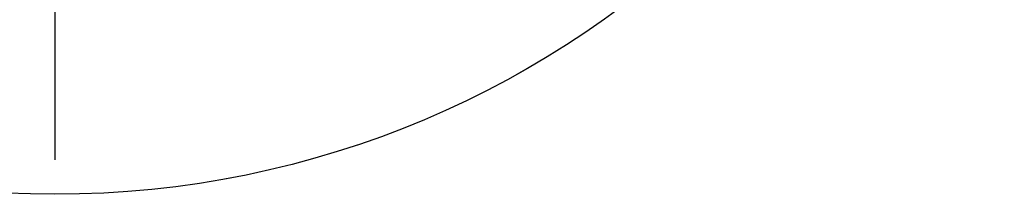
# Model space of a CAD drawing. Header units: millimetres. Extents: x 10 to 1179, y 10 to 831.
# Tile 26 of 80: x 705.7 to 719.96, y 401.92 to 404.45. Entities that reach past the tile are written whole.
import ezdxf

# ---------------------------------------------------------------- set-up
doc = ezdxf.new("R2010")
doc.units = ezdxf.units.MM
doc.linetypes.add('HIDDEN', pattern=[1.905, 1.27, -0.635])
doc.layers.add('FORMAT', color=7, linetype='Continuous')

# ---------------------------------------------------------------- blocks, each defined once
blk = doc.blocks.new('SW_CENTERMARKSYMBOL_1')
at = {"layer": 'FORMAT', "color": 0}
blk.add_line((0, -5), (0, -13.25), dxfattribs=at)

msp = doc.modelspace()

# ---------------------------------------------------------------- linework, layer by layer
at = {"color": 7, "linetype": 'Continuous', "lineweight": 25}
msp.add_circle((706.215, 415.67), 13.75, dxfattribs=at)
at = {"color": 7, "linetype": 'HIDDEN', "lineweight": 18}
msp.add_circle((706.215, 415.67), 13.75, dxfattribs=at)
msp.add_circle((706.215, 415.67), 13.75, dxfattribs=at)
msp.add_circle((706.215, 415.67), 13.75, dxfattribs=at)

# ---------------------------------------------------------------- block references
at = {"layer": 'FORMAT'}
msp.add_blockref('SW_CENTERMARKSYMBOL_1', (706.215, 415.67), dxfattribs=at)

doc.saveas('drawing.dxf')
